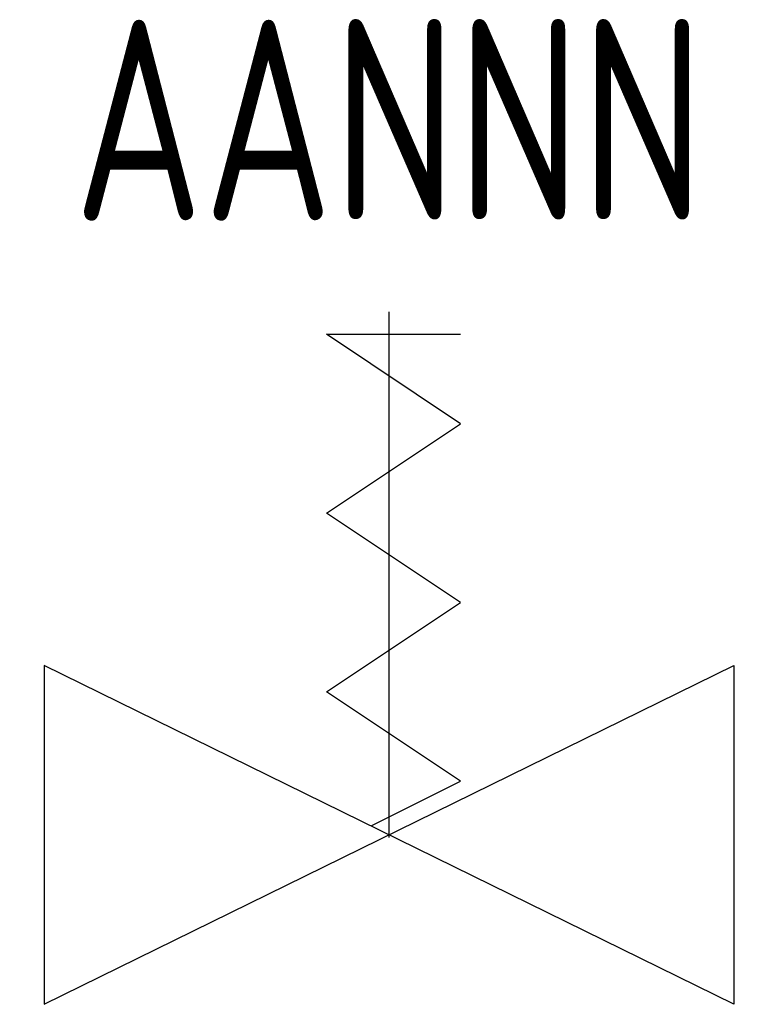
# Model space of a CAD drawing. Header units: millimetres. Extents: x 472 to 1299, y 510 to 798.
# Tile 5 of 69: x 603.52 to 609.97, y 555.8 to 564.64. Entities that reach past the tile are written whole.
import ezdxf
from ezdxf.enums import TextEntityAlignment as Align

# ---------------------------------------------------------------- set-up
doc = ezdxf.new("R2010")
doc.units = ezdxf.units.MM
doc.header["$LTSCALE"] = 4
doc.linetypes.add('DASHED', pattern=[0.75, 0.5, -0.25])
doc.layers.add('ARMATURA', color=7, linetype='Continuous')
doc.layers.add('KKS_1', color=7, linetype='Continuous', lineweight=5)
doc.styles.get("Standard").update_dxf_attribs({"font": 'ISOCP.SHX'})

# ---------------------------------------------------------------- blocks, each defined once
blk = doc.blocks.new('N_SPREZY')
at = {"linetype": 'Continuous'}
for points in [[(0, 0), (0, 4.7151)], [(-0.1623, 0.103), (0.6401, 0.5041), (-0.5636, 1.3062), (0.6401, 2.1083), (-0.5636, 2.9104), (0.6401, 3.7125), (-0.5636, 4.5146), (0.6401, 4.5146)]]:
    blk.add_lwpolyline(points, dxfattribs=at)
blk = doc.blocks.new('ZAW BEZP PROSTY')
at = {"linetype": 'Continuous'}
blk.add_lwpolyline([(3.0959, 1.5201), (3.0959, -1.5201), (-3.0959, 1.5201), (-3.0959, -1.5201), (3.0959, 1.5201)], dxfattribs=at)
at = {"layer": 'ARMATURA', "color": 140, "linetype": 'DASHED'}
blk.add_blockref('N_SPREZY', (0.0019, -0.0228), dxfattribs=at)
at = {"layer": 'KKS_1', "color": 7, "width": 0.8}
blk.add_attdef('KKS_1_KONIEC', text='', height=1.8, dxfattribs=at).set_placement((0, 5.5151), align=Align.CENTER)
at = {"layer": 'KKS_1', "color": 7, "width": 0.8, "flags": 1}
for tag, p, height in [('OPIS', (-6.3405, -0.0706), 1.5), ('KKS_1_PEŁNY', (-6.3536, -2.9911), 2.5)]:
    blk.add_attdef(tag, p, '', height=height, dxfattribs=at)

msp = doc.modelspace()

# ---------------------------------------------------------------- block references
at = {"layer": 'ARMATURA'}
msp.add_blockref('ZAW BEZP PROSTY', (606.8395, 557.3245), dxfattribs=at).add_auto_attribs({'KKS_1_KONIEC': 'AANNN'})

doc.saveas('drawing.dxf')
